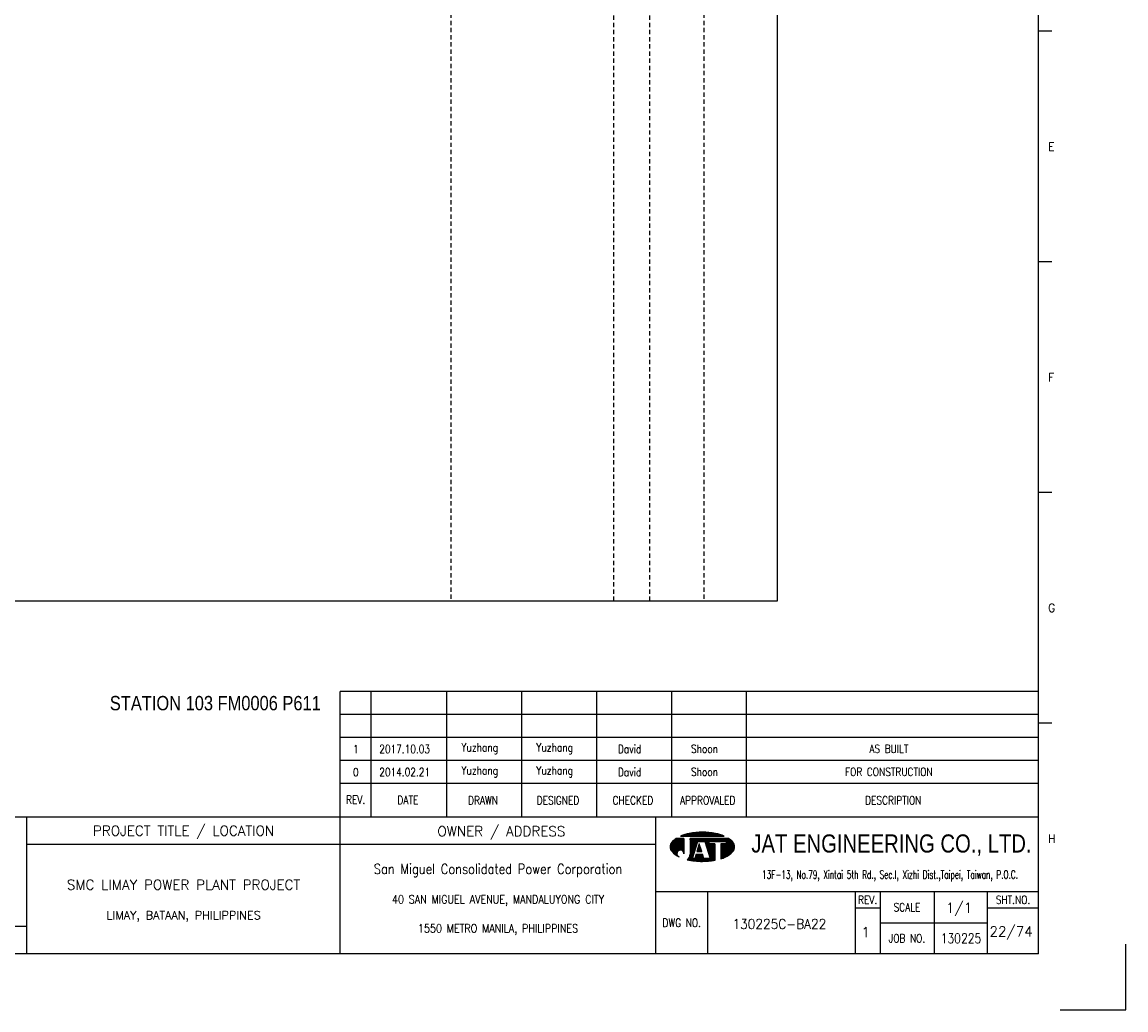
# Model space of a CAD drawing. Extents: x 1473 to 2439, y 388 to 1070.
# Tile 3 of 4: x 2054 to 2439, y 388 to 732. Entities that reach past the tile are written whole.
import ezdxf
from ezdxf.enums import TextEntityAlignment as Align

# ---------------------------------------------------------------- set-up
doc = ezdxf.new("R2010")
doc.units = 0
doc.header["$MEASUREMENT"] = 0
doc.linetypes.add('HIDDEN', pattern=[4, 1.5, -1, 1.5])
doc.layers.get('0').update_dxf_attribs({"linetype": 'CONTINUOUS'})
doc.layers.get('DEFPOINTS').update_dxf_attribs({"linetype": 'CONTINUOUS'})
for name, color, linetype in [('B_DIM', 7, 'CONTINUOUS'), ('CON', 4, 'CONTINUOUS'), ('DCS', 7, 'CONTINUOUS'), ('HID', 2, 'HIDDEN'), ('T', 2, 'CONTINUOUS'), ('TEXT', 7, 'CONTINUOUS'), ('圖框CON', 4, 'CONTINUOUS'), ('框線', 6, 'CONTINUOUS')]:
    doc.layers.add(name, color=color, linetype=linetype)
doc.styles.add('AEH', font='simplex', dxfattribs={"width": 0.8, "bigfont": 'ae'})
doc.styles.add('DAYUKP', font='complex', dxfattribs={"bigfont": 'DAYUKP.SHX'})
doc.styles.add('E2', font='simplex.shx', dxfattribs={"height": 2})
doc.styles.add('E3', font='simplex.shx', dxfattribs={"height": 3})
doc.styles.add('ROMANS', font='romans', dxfattribs={"width": 0.8})
doc.styles.add('style3', font='ARIALN.TTF')
doc.styles.add('WMF-Arial0', font='arial.ttf')

# ---------------------------------------------------------------- blocks, each defined once
blk = doc.blocks.new('1880-TITLE_BLK')
at = {"layer": 'TEXT', "color": 2, "linetype": 'Continuous', "style": 'E3'}
for tag, p in [('SCALE', (790.95, 31.17)), ('DWG_NO', (736.41, 26.44)), ('REV', (762.59, 23.97)), ('SHT_NO', (806.74, 23.97))]:
    blk.add_attdef(tag, text='', height=3, dxfattribs=at).set_placement(p, align=Align.MIDDLE)
at = {"layer": 'TEXT', "linetype": 'Continuous', "style": 'E2', "width": 0.6}
for tag, p in [('REV_DATE', (418.65, 19.76)), ('APPR_DATE', (492.93, 19.76))]:
    blk.add_attdef(tag, text='', height=2, dxfattribs=at).set_placement(p, align=Align.MIDDLE_LEFT)
blk = doc.blocks.new('1')
at = {"layer": 'B_DIM'}
for p, q in [((2181.53, 118.11), (1938.08, 118.11)), ((1938.08, 74.29), (1938.08, 118.11)), ((1948.92, 74.29), (1948.92, 118.11)), ((1975.28, 74.29), (1975.28, 118.11)), ((2001.39, 74.29), (2001.39, 118.11)), ((2027.5, 74.29), (2027.5, 118.11)), ((2053.62, 74.29), (2053.62, 118.11)), ((2079.73, 74.29), (2079.73, 118.11)), ((2181.53, 110.07), (1938.08, 110.07)), ((1938.08, 77.93), (1938.08, 104.33)), ((2181.53, 102.03), (1938.08, 102.03)), ((2181.53, 93.99), (1938.08, 93.99)), ((2181.53, 85.95), (1938.08, 85.95))]:
    blk.add_line(p, q, dxfattribs=at)
at = {"layer": 'DEFPOINTS'}
blk.add_lwpolyline([(2189, 7.08), (2211.97, 7.08), (2211.97, 30.05)], dxfattribs=at)
at = {"layer": 'T', "color": 0, "lineweight": -3}
for p, q in [((2053.09, 63.82), (2056.14, 66.87)), ((2053.09, 64.04), (2055.92, 66.87)), ((2053.11, 63.62), (2056.36, 66.87)), ((2053.12, 64.29), (2055.7, 66.87)), ((2053.14, 63.43), (2056.58, 66.87)), ((2053.18, 63.25), (2056.8, 66.87)), ((2053.18, 64.57), (2055.47, 66.87)), ((2053.24, 63.08), (2057.03, 66.87)), ((2053.29, 64.91), (2055.25, 66.87)), ((2053.3, 62.92), (2057.25, 66.87)), ((2053.37, 62.77), (2057.47, 66.87)), ((2053.45, 62.63), (2057.69, 66.87)), ((2053.54, 62.5), (2057.91, 66.86)), ((2053.61, 65.45), (2054.47, 66.31)), ((2053.64, 62.37), (2057.91, 66.64)), ((2053.74, 62.25), (2057.91, 66.42)), ((2053.84, 62.14), (2057.91, 66.2)), ((2053.95, 62.02), (2057.91, 65.98)), ((2054.07, 61.91), (2057.91, 65.75)), ((2054.18, 61.8), (2057.91, 65.53)), ((2056.94, 67.67), (2057.09, 67.82)), ((2057.16, 67.67), (2057.44, 67.95)), ((2057.39, 67.67), (2057.78, 68.07)), ((2057.61, 67.67), (2058.11, 68.18)), ((2057.83, 67.67), (2058.43, 68.27)), ((2058.05, 67.67), (2058.73, 68.35)), ((2058.27, 67.67), (2059.03, 68.43)), ((2058.49, 67.67), (2059.32, 68.49)), ((2058.72, 67.67), (2059.6, 68.55)), ((2058.94, 67.67), (2059.87, 68.6)), ((2059.16, 67.67), (2060.14, 68.65)), ((2059.38, 67.67), (2060.41, 68.7)), ((2059.6, 67.67), (2060.67, 68.74)), ((2059.82, 67.67), (2060.93, 68.77)), ((2060.05, 67.67), (2061.18, 68.81)), ((2060.05, 63.24), (2063.68, 66.87)), ((2060.05, 63.46), (2063.46, 66.87)), ((2060.05, 63.68), (2063.23, 66.87)), ((2060.05, 63.9), (2063.01, 66.87)), ((2060.05, 64.13), (2062.79, 66.87)), ((2060.05, 64.35), (2062.57, 66.87)), ((2060.05, 64.57), (2062.35, 66.87)), ((2060.05, 64.79), (2062.13, 66.87)), ((2060.05, 65.01), (2061.9, 66.87)), ((2060.05, 65.23), (2061.68, 66.87)), ((2060.05, 65.46), (2061.46, 66.87)), ((2060.05, 66.12), (2060.79, 66.87)), ((2060.05, 66.34), (2060.57, 66.87)), ((2060.05, 66.56), (2060.35, 66.87)), ((2060.05, 66.79), (2060.13, 66.87)), ((2060.05, 65.68), (2061.24, 66.87)), ((2060.05, 65.9), (2061.02, 66.87)), ((2060.05, 63.02), (2062.67, 65.64)), ((2060.27, 67.67), (2061.44, 68.84)), ((2060.49, 67.67), (2061.69, 68.87)), ((2060.71, 67.67), (2061.93, 68.89)), ((2060.93, 67.67), (2062.18, 68.91)), ((2061.15, 67.67), (2062.42, 68.93)), ((2061.38, 67.67), (2062.66, 68.95)), ((2061.6, 67.67), (2062.89, 68.97)), ((2061.82, 67.67), (2063.13, 68.98)), ((2062.04, 67.67), (2063.36, 68.99)), ((2062.26, 67.67), (2063.59, 69)), ((2062.48, 67.67), (2063.82, 69)), ((2062.71, 67.67), (2064.04, 69.01)), ((2062.83, 65.8), (2063.9, 66.87)), ((2062.93, 67.67), (2064.27, 69.01)), ((2063.05, 65.8), (2064.12, 66.87)), ((2063.15, 67.67), (2064.49, 69.01)), ((2063.27, 65.8), (2064.34, 66.87)), ((2063.37, 67.67), (2064.71, 69.01)), ((2063.49, 65.8), (2064.56, 66.87)), ((2063.59, 67.67), (2064.92, 69)), ((2063.72, 65.8), (2064.79, 66.87)), ((2063.81, 67.67), (2065.14, 69)), ((2063.94, 65.8), (2065.01, 66.87)), ((2064.04, 67.67), (2065.35, 68.99)), ((2064.16, 65.8), (2065.23, 66.87)), ((2064.26, 67.67), (2065.56, 68.98)), ((2064.38, 65.8), (2065.45, 66.87)), ((2064.48, 67.67), (2065.78, 68.97)), ((2064.6, 65.8), (2065.67, 66.87)), ((2064.7, 67.67), (2065.98, 68.95)), ((2064.82, 65.8), (2065.89, 66.87)), ((2064.92, 67.67), (2066.19, 68.94)), ((2065.05, 65.8), (2066.12, 66.87)), ((2065.14, 67.67), (2066.4, 68.92)), ((2065.16, 65.69), (2066.34, 66.87)), ((2065.22, 65.53), (2066.56, 66.87)), ((2065.27, 65.36), (2066.78, 66.87)), ((2065.32, 65.19), (2067, 66.87)), ((2065.37, 67.67), (2066.6, 68.9)), ((2065.38, 65.02), (2067.22, 66.87)), ((2065.43, 64.85), (2067.45, 66.87)), ((2065.48, 64.69), (2067.67, 66.87)), ((2065.54, 64.52), (2066.74, 65.71)), ((2065.59, 67.67), (2066.8, 68.88)), ((2065.59, 64.35), (2066.74, 65.49)), ((2065.81, 67.67), (2067, 68.86)), ((2066.03, 67.67), (2067.2, 68.84)), ((2066.25, 67.67), (2067.4, 68.82)), ((2066.47, 67.67), (2067.6, 68.79)), ((2066.7, 67.67), (2067.79, 68.77)), ((2066.82, 65.8), (2067.89, 66.87)), ((2066.92, 67.67), (2067.98, 68.74)), ((2067.04, 65.8), (2068.11, 66.87)), ((2067.14, 67.67), (2068.18, 68.71)), ((2067.26, 65.8), (2068.33, 66.87)), ((2067.36, 67.67), (2068.37, 68.68)), ((2067.48, 65.8), (2068.55, 66.87)), ((2067.58, 67.67), (2068.56, 68.64)), ((2067.71, 65.8), (2068.78, 66.87)), ((2067.81, 67.67), (2068.75, 68.61)), ((2067.93, 65.8), (2069, 66.87)), ((2068.03, 67.67), (2068.93, 68.58)), ((2068.15, 65.8), (2069.22, 66.87)), ((2068.25, 67.67), (2069.12, 68.54)), ((2068.37, 65.8), (2069.44, 66.87)), ((2068.47, 67.67), (2069.3, 68.5)), ((2068.59, 65.8), (2069.66, 66.87)), ((2068.69, 67.67), (2069.48, 68.46)), ((2068.81, 65.8), (2069.88, 66.87)), ((2068.91, 67.67), (2069.66, 68.42)), ((2069.04, 65.8), (2070.11, 66.87)), ((2069.14, 67.67), (2069.84, 68.37)), ((2069.26, 65.8), (2070.33, 66.87)), ((2069.36, 67.67), (2070.01, 68.33)), ((2069.48, 65.8), (2070.55, 66.87)), ((2069.58, 67.67), (2070.19, 68.28)), ((2069.7, 65.8), (2070.77, 66.87)), ((2069.8, 67.67), (2070.36, 68.23)), ((2069.92, 65.8), (2070.99, 66.87)), ((2070.02, 67.67), (2070.53, 68.18)), ((2070.14, 65.8), (2071.21, 66.87)), ((2070.24, 67.67), (2070.7, 68.13)), ((2070.37, 65.8), (2071.44, 66.87)), ((2070.47, 67.67), (2070.87, 68.07)), ((2070.59, 65.8), (2071.66, 66.87)), ((2070.69, 67.67), (2071.03, 68.02)), ((2070.75, 63.08), (2074.07, 66.4)), ((2070.75, 62.86), (2074.19, 66.3)), ((2070.75, 62.63), (2074.31, 66.2)), ((2070.75, 62.41), (2074.43, 66.09)), ((2070.75, 62.19), (2074.54, 65.98)), ((2070.75, 61.97), (2074.66, 65.87)), ((2070.75, 61.75), (2074.77, 65.76)), ((2070.75, 61.53), (2074.87, 65.65)), ((2070.75, 61.3), (2074.98, 65.53)), ((2070.81, 65.8), (2071.88, 66.87)), ((2070.91, 67.67), (2071.2, 67.96)), ((2071.03, 65.8), (2072.1, 66.87)), ((2071.13, 67.67), (2071.36, 67.9)), ((2071.25, 65.8), (2072.32, 66.87)), ((2071.35, 67.67), (2071.52, 67.84)), ((2071.47, 65.8), (2072.54, 66.87)), ((2071.57, 67.67), (2071.68, 67.77)), ((2071.7, 65.8), (2072.77, 66.87)), ((2071.8, 67.67), (2071.83, 67.71)), ((2071.92, 65.8), (2072.99, 66.87)), ((2072.14, 65.8), (2073.21, 66.87)), ((2072.36, 65.8), (2073.43, 66.87)), ((2072.58, 65.8), (2073.57, 66.78)), ((2072.62, 65.62), (2073.7, 66.69)), ((2072.62, 65.39), (2073.83, 66.6)), ((2072.62, 65.17), (2073.95, 66.5)), ((2054.29, 61.7), (2057.91, 65.31)), ((2054.41, 61.59), (2057.91, 65.09)), ((2054.53, 61.49), (2057.91, 64.87)), ((2054.65, 61.39), (2057.91, 64.65)), ((2054.78, 61.29), (2055.59, 62.11)), ((2054.9, 61.2), (2055.48, 61.77)), ((2056.12, 62.63), (2057.91, 64.42)), ((2056.46, 62.75), (2057.91, 64.2)), ((2056.7, 62.77), (2057.91, 63.98)), ((2056.9, 62.75), (2057.91, 63.76)), ((2057.08, 62.71), (2057.91, 63.54)), ((2057.23, 62.64), (2057.91, 63.32)), ((2057.37, 62.56), (2057.91, 63.09)), ((2057.5, 62.46), (2057.91, 62.87)), ((2057.61, 62.35), (2057.91, 62.65)), ((2057.7, 62.23), (2057.91, 62.43)), ((2057.79, 62.09), (2057.91, 62.21)), ((2057.85, 61.93), (2057.91, 61.99)), ((2057.89, 61.75), (2057.91, 61.76)), ((2059.09, 59.4), (2061.43, 61.74)), ((2059.86, 60.39), (2061.54, 62.07)), ((2059.98, 60.73), (2061.64, 62.39)), ((2060.03, 61), (2061.74, 62.72)), ((2060.05, 62.8), (2062.57, 65.32)), ((2060.05, 62.57), (2062.47, 64.99)), ((2060.05, 62.35), (2062.36, 64.67)), ((2060.05, 62.13), (2062.26, 64.34)), ((2060.05, 61.91), (2062.16, 64.02)), ((2060.05, 61.69), (2062.05, 63.69)), ((2060.05, 61.46), (2061.95, 63.37)), ((2062.45, 62.32), (2063.71, 63.57)), ((2062.5, 62.58), (2063.65, 63.74)), ((2062.6, 62.91), (2063.6, 63.91)), ((2062.68, 62.32), (2063.76, 63.4)), ((2062.7, 63.23), (2063.55, 64.08)), ((2062.8, 63.56), (2063.49, 64.25)), ((2062.9, 62.32), (2063.81, 63.24)), ((2062.91, 63.88), (2063.44, 64.42)), ((2063.01, 64.2), (2063.39, 64.58)), ((2063.11, 64.53), (2063.33, 64.75)), ((2063.12, 62.32), (2063.87, 63.07)), ((2063.21, 64.85), (2063.28, 64.92)), ((2063.34, 62.32), (2063.92, 62.9)), ((2063.56, 62.32), (2063.97, 62.73)), ((2063.78, 62.32), (2064.03, 62.56)), ((2064.01, 62.32), (2064.08, 62.39)), ((2065.65, 64.18), (2066.74, 65.27)), ((2065.7, 64.01), (2066.74, 65.05)), ((2065.75, 63.84), (2066.9, 65)), ((2065.81, 63.68), (2067.12, 65)), ((2065.86, 63.51), (2067.35, 65)), ((2065.91, 63.34), (2067.57, 65)), ((2065.97, 63.17), (2067.79, 65)), ((2066.02, 63), (2068.01, 65)), ((2066.07, 62.84), (2068.23, 65)), ((2066.13, 62.67), (2068.46, 65)), ((2066.18, 62.5), (2068.61, 64.93)), ((2066.23, 62.33), (2068.61, 64.71)), ((2066.29, 62.16), (2068.61, 64.48)), ((2066.34, 61.99), (2068.61, 64.26)), ((2066.39, 61.83), (2068.61, 64.04)), ((2066.45, 61.66), (2068.61, 63.82)), ((2066.5, 61.49), (2068.61, 63.6)), ((2066.56, 61.32), (2068.61, 63.38)), ((2066.61, 61.15), (2068.61, 63.15)), ((2066.66, 60.99), (2068.61, 62.93)), ((2066.72, 60.82), (2068.61, 62.71)), ((2066.77, 60.65), (2068.61, 62.49)), ((2066.82, 60.48), (2068.61, 62.27)), ((2066.88, 60.31), (2068.61, 62.05)), ((2066.93, 60.14), (2068.61, 61.82)), ((2066.98, 59.98), (2068.61, 61.6)), ((2070.75, 61.08), (2075.08, 65.41)), ((2070.75, 60.86), (2075.17, 65.28)), ((2070.75, 60.64), (2075.25, 65.14)), ((2070.75, 63.96), (2071.78, 65)), ((2070.75, 63.74), (2072, 65)), ((2070.75, 63.52), (2072.22, 65)), ((2070.75, 63.3), (2072.45, 65)), ((2070.75, 64.41), (2071.34, 65)), ((2070.75, 64.19), (2071.56, 65)), ((2070.75, 64.85), (2070.89, 65)), ((2070.75, 64.63), (2071.12, 65)), ((2070.75, 60.42), (2075.33, 64.99)), ((2070.75, 60.2), (2075.39, 64.84)), ((2070.75, 59.97), (2075.45, 64.67)), ((2070.75, 59.75), (2075.5, 64.5)), ((2071.07, 59.85), (2075.53, 64.32)), ((2071.42, 59.97), (2075.56, 64.12)), ((2071.78, 60.12), (2075.57, 63.9)), ((2072.17, 60.28), (2075.55, 63.67)), ((2072.59, 60.48), (2075.51, 63.4)), ((2073.08, 60.75), (2075.42, 63.1)), ((2073.74, 61.19), (2075.24, 62.69)), ((2055.03, 61.11), (2055.46, 61.53)), ((2055.16, 61.01), (2055.47, 61.33)), ((2055.3, 60.93), (2055.52, 61.15)), ((2055.43, 60.84), (2055.59, 60.99)), ((2055.57, 60.76), (2055.67, 60.85)), ((2055.71, 60.67), (2055.76, 60.73)), ((2055.85, 60.59), (2055.88, 60.62)), ((2056, 60.52), (2056, 60.52)), ((2056.14, 60.44), (2056.14, 60.44)), ((2057.91, 61.54), (2057.91, 61.55)), ((2059.28, 59.36), (2061.33, 61.42)), ((2059.46, 59.32), (2061.23, 61.09)), ((2059.64, 59.29), (2061.12, 60.77)), ((2059.83, 59.25), (2061.02, 60.44)), ((2060.02, 59.22), (2060.92, 60.12)), ((2060.05, 61.24), (2060.05, 61.24)), ((2060.21, 59.19), (2060.93, 59.91)), ((2060.4, 59.16), (2061.15, 59.91)), ((2060.59, 59.13), (2061.38, 59.91)), ((2060.78, 59.1), (2061.6, 59.91)), ((2060.98, 59.07), (2063.16, 61.25)), ((2061.17, 59.04), (2063.38, 61.25)), ((2061.37, 59.02), (2063.6, 61.25)), ((2061.57, 59), (2063.82, 61.25)), ((2061.68, 59.99), (2062.94, 61.25)), ((2061.77, 58.97), (2064.04, 61.25)), ((2061.78, 60.32), (2062.71, 61.25)), ((2061.88, 60.64), (2062.49, 61.25)), ((2061.97, 58.95), (2064.27, 61.25)), ((2061.99, 60.96), (2062.27, 61.25)), ((2062.17, 58.94), (2064.45, 61.21)), ((2062.38, 58.92), (2064.51, 61.05)), ((2062.58, 58.9), (2064.56, 60.88)), ((2062.79, 58.89), (2064.61, 60.71)), ((2063, 58.88), (2064.67, 60.54)), ((2063.21, 58.87), (2064.72, 60.37)), ((2063.43, 58.86), (2064.77, 60.2)), ((2063.64, 58.85), (2064.82, 60.03)), ((2063.86, 58.85), (2064.92, 59.91)), ((2064.08, 58.84), (2065.15, 59.91)), ((2064.3, 58.84), (2065.37, 59.91)), ((2064.52, 58.84), (2065.59, 59.91)), ((2064.74, 58.85), (2065.81, 59.91)), ((2064.97, 58.85), (2066.03, 59.91)), ((2065.2, 58.86), (2066.25, 59.91)), ((2065.43, 58.87), (2066.48, 59.91)), ((2065.66, 58.88), (2066.7, 59.91)), ((2065.9, 58.89), (2066.92, 59.91)), ((2066.14, 58.91), (2068.61, 61.38)), ((2066.38, 58.93), (2068.61, 61.16)), ((2066.62, 58.95), (2068.61, 60.94)), ((2066.87, 58.97), (2068.61, 60.72)), ((2067.11, 59), (2068.61, 60.49)), ((2067.37, 59.03), (2068.61, 60.27)), ((2067.62, 59.06), (2068.61, 60.05)), ((2067.88, 59.1), (2068.61, 59.83)), ((2068.14, 59.14), (2068.61, 59.61)), ((2068.4, 59.18), (2068.61, 59.38))]:
    blk.add_line(p, q, dxfattribs=at)
at = {"layer": 'T', "lineweight": -3}
for p, q in [((2057.91, 66.87), (2055.21, 66.87)), ((2056.73, 67.67), (2071.93, 67.67)), ((2057.91, 66.87), (2057.91, 61.52)), ((2073.45, 66.87), (2060.05, 66.87)), ((2060.05, 66.33), (2060.05, 66.87)), ((2060.05, 66.87), (2060.05, 61.23)), ((2060.85, 59.91), (2062.72, 65.8)), ((2062.72, 65.8), (2065.13, 65.8)), ((2063.79, 65.8), (2065.13, 65.8)), ((2065.13, 65.8), (2067, 59.91)), ((2066.74, 65.8), (2072.62, 65.8)), ((2066.74, 65), (2066.74, 65.8)), ((2072.62, 65.8), (2072.62, 65)), ((2061.8, 63.05), (2060.05, 61.24)), ((2063.26, 65), (2062.41, 62.32)), ((2062.41, 62.32), (2064.1, 62.32)), ((2064.1, 62.32), (2063.26, 65)), ((2068.61, 65), (2066.74, 65)), ((2068.61, 65), (2068.61, 59.21)), ((2072.62, 65), (2070.75, 65)), ((2070.75, 65), (2070.75, 59.74)), ((2061.65, 59.91), (2060.85, 59.91)), ((2062.08, 61.25), (2061.65, 59.91)), ((2064.44, 61.25), (2062.08, 61.25)), ((2064.86, 59.91), (2064.44, 61.25)), ((2067, 59.91), (2064.86, 59.91))]:
    blk.add_line(p, q, dxfattribs=at)
for centre, major_axis, start_param, end_param in [((2055.58, 63.92), (1.76, 1.76), 1.614811, 2.356194), ((2059.72, 60.14), (-5.73, 5.73), 6.088179, 6.3272), ((2062.5, 54), (-10.49, 10.49), 5.683021, 5.897183), ((2064.33, 44.23), (-17.52, 17.52), 5.497787, 5.683021), ((2064.33, 44.23), (17.52, 17.52), 0.600164, 0.785398), ((2066.16, 54), (10.49, 10.49), 0.386002, 0.600164), ((2068.93, 60.14), (-5.73, 5.73), 4.668374, 4.907395), ((2073.07, 63.92), (-1.76, 1.76), 3.926991, 4.668374), ((2055.58, 63.92), (-1.76, 1.76), 0.785398, 1.526782), ((2059.72, 67.71), (5.73, 5.73), 3.097578, 3.478972), ((2056.68, 61.54), (-0.868, 0.868), 3.906164, 8.245601), ((2068.93, 67.71), (-5.73, 5.73), 2.781027, 3.185607), ((2073.07, 63.92), (1.76, 1.76), 4.756403, 5.497787), ((2057.88, 61.28), (1.53, 1.53), 4.470635, 5.546585), ((2064.33, 83.62), (17.52, 17.52), 3.710226, 3.926991), ((2064.33, 83.62), (17.52, 17.52), 3.926991, 4.100643), ((2066.16, 73.85), (-10.49, 10.49), 2.670765, 2.781027)]:
    blk.add_ellipse(centre, major_axis=major_axis, ratio=1, start_param=start_param, end_param=end_param, dxfattribs=at)
at = {"layer": '圖框CON'}
for p, q in [((2186.14, 348.2), (2181.53, 348.2)), ((2186.14, 267.8), (2181.53, 267.8)), ((2186.14, 187.4), (2181.53, 187.4)), ((2186.14, 107), (2181.53, 107)), ((2048.1, 48.3), (2181.53, 48.3)), ((2066.14, 48.3), (2066.14, 26.6)), ((2117.55, 48.3), (2117.55, 26.6)), ((2126.28, 48.3), (2126.28, 26.6)), ((2145.25, 26.6), (2145.25, 48.3)), ((2163.72, 26.6), (2163.72, 48.3)), ((2117.55, 42.62), (2126.28, 42.62)), ((2163.72, 42.62), (2181.53, 42.62)), ((2126.28, 37.45), (2163.72, 37.45))]:
    blk.add_line(p, q, dxfattribs=at)
for points in [[(1828.89, 26.6), (1828.89, 74.29)], [(1938.08, 26.6), (1938.08, 74.29)], [(2048.1, 26.6), (2048.1, 74.29)], [(2048.1, 64.75), (1828.89, 64.75)], [(1828.89, 36.15), (1802.67, 36.15), (1651.45, 36.15)]]:
    blk.add_lwpolyline(points, dxfattribs=at)
at = {"layer": '框線'}
for p, q in [((2181.53, 26.6), (2181.53, 669.81)), ((2181.53, 74.29), (1308.62, 74.29)), ((2181.53, 26.6), (1308.62, 26.6))]:
    blk.add_line(p, q, dxfattribs=at)
at = {"style": 'DAYUKP'}
for s, p in [('E', (2184.79, 307.99)), ('F', (2184.79, 227.59)), ('G', (2184.79, 147.19)), ('H', (2184.79, 66.79))]:
    blk.add_text(s, height=2.87, dxfattribs=at).set_placement(p, align=Align.MIDDLE_LEFT)
at = {"style": 'WMF-Arial0', "width": 0.8}
blk.add_text('JAT ENGINEERING CO., LTD.', height=6.3172, dxfattribs=at).set_placement((2130.24, 64.55), align=Align.MIDDLE)
at = {"color": 2, "ltscale": 500, "style": 'ROMANS', "width": 0.85}
blk.add_text('San Miguel Consolidated Power Corporation', height=3.4457, dxfattribs=at).set_placement((1993.09, 56.23), align=Align.MIDDLE_CENTER)
at = {"color": 2, "ltscale": 500, "style": 'ROMANS'}
for s, height, p in [('SMC LIMAY POWER PLANT PROJECT', 3.4457, (1883.48, 50.7)), ('LIMAY, BATAAN, PHILIPPINES', 2.8714, (1883.48, 40.08))]:
    blk.add_text(s, height=height, dxfattribs=at).set_placement(p, align=Align.MIDDLE_CENTER)
at = {"color": 4, "ltscale": 500, "style": 'ROMANS', "width": 0.85}
for s, p in [('40 SAN MIGUEL AVENUE, MANDALUYONG CITY', (1993.09, 45.61)), ('1550 METRO MANILA, PHILIPPINES', (1993.09, 35.51))]:
    blk.add_text(s, height=2.8714, dxfattribs=at).set_placement(p, align=Align.MIDDLE_CENTER)
at = {"layer": 'B_DIM', "style": 'AEH', "width": 0.8}
for s, height, p in [('REV.', 2.871, (1943.45, 80.37)), ('DATE', 2.871, (1961.68, 80.21)), ('DRAWN', 2.871, (1987.87, 80.12)), ('DESIGNED', 2.871, (2013.98, 80.12)), ('CHECKED', 2.871, (2040.1, 80.12)), ('APPROVALED', 2.871, (2066.21, 80.12)), ('DESCRIPTION', 2.8714, (2130.87, 80.12))]:
    blk.add_text(s, height=height, dxfattribs=at).set_placement(p, align=Align.MIDDLE)
at = {"layer": 'HID', "ltscale": 500, "style": 'ROMANS'}
for s, p in [('PROJECT TITLE / LOCATION', (1883.48, 69.28)), ('OWNER / ADDRESS', (1994.25, 69.12))]:
    blk.add_text(s, height=3.4457, dxfattribs=at).set_placement(p, align=Align.MIDDLE)
at = {"layer": 'HID', "color": 7, "style": 'ROMANS', "width": 0.8}
for s, p in [('REV.', (2121.92, 45.46)), ('SHT.NO.', (2172.62, 45.46)), ('SCALE', (2135.64, 42.87)), ('DWG NO.', (2057.12, 37.45)), ('JOB NO.', (2135.64, 32.03))]:
    blk.add_text(s, height=2.871, dxfattribs=at).set_placement(p, align=Align.MIDDLE)
at = {"layer": 'T', "color": 2, "ltscale": 500, "style": 'ROMANS', "width": 0.65}
blk.add_text('13F-13, No.79, Xintai 5th Rd., Sec.I, Xizhi Dist.,Taipei, Taiwan, P.O.C.', height=2.8714, dxfattribs=at).set_placement((2129.74, 52.81), align=Align.CENTER)

msp = doc.modelspace()

# ---------------------------------------------------------------- linework, layer by layer
at = {"layer": 'CON'}
msp.add_lwpolyline([(1603.07, 1029.96), (2317.07, 1029.96), (2317.07, 530.16), (1603.07, 530.16)], close=True, dxfattribs=at)
at = {"layer": 'HID'}
for p, q in [((2203.32, 1029.96), (2203.32, 530.16)), ((2260.02, 1029.26), (2260.02, 530.16)), ((2272.62, 1029.26), (2272.62, 530.16)), ((2291.52, 1029.96), (2291.52, 530.16))]:
    msp.add_line(p, q, dxfattribs=at)

# ---------------------------------------------------------------- block references
msp.add_blockref('1', (226.73, 380.61))
at = {"layer": 'TEXT', "color": 0}
ref = msp.add_blockref('1880-TITLE_BLK', (1472.08, 387.27), dxfattribs=dict(at, xscale=1.148576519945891, yscale=1.148576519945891, zscale=1.148576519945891))
ref.add_attrib('DWG_NO', '130225C-BA22', dxfattribs={"color": 2, "linetype": 'Continuous', "height": 3.4457, "style": 'E3', "width": 0.9}).set_placement((2317.9, 417.64), align=Align.MIDDLE)
ref.add_attrib('REV', '1', dxfattribs={"color": 2, "linetype": 'Continuous', "height": 3.45, "style": 'E3'}).set_placement((2347.97, 414.8), align=Align.MIDDLE)
ref.add_attrib('SCALE', '1/1', dxfattribs={"color": 2, "linetype": 'Continuous', "height": 3.446, "style": 'E3'}).set_placement((2380.54, 423.06), align=Align.MIDDLE)
ref.add_attrib('SHT_NO', '22/74', dxfattribs={"color": 2, "linetype": 'Continuous', "height": 3.446, "style": 'E3'}).set_placement((2398.68, 414.8), align=Align.MIDDLE)

# ---------------------------------------------------------------- texts
at = {"layer": 'DCS', "linetype": 'ByBlock', "style": 'style3'}
msp.add_text('STATION 103 FM0006 P611', height=5, dxfattribs=at).set_placement((2084.5, 492.12))
at = {"layer": 'T', "style": 'AEH', "width": 0.8}
for s, height, p in [('1', 2.87, (2170.26, 478.58)), ('2017.10.03', 2.871, (2187.27, 478.62)), ('Yuzhang', 2.871, (2213.46, 478.7)), ('Yuzhang', 2.871, (2239.58, 478.7)), ('David', 2.871, (2265.69, 478.7)), ('Shoon', 2.871, (2291.8, 478.7)), ('AS BUILT', 2.871, (2356.07, 478.7)), ('0', 2.87, (2170.26, 470.54)), ('2014.02.21', 2.871, (2187.27, 470.58)), ('Yuzhang', 2.871, (2213.46, 470.66)), ('Yuzhang', 2.871, (2239.58, 470.66)), ('David', 2.871, (2265.69, 470.66)), ('Shoon', 2.871, (2291.8, 470.66)), ('FOR CONSTRUCTION', 2.8714, (2356.07, 470.66))]:
    msp.add_text(s, height=height, dxfattribs=at).set_placement(p, align=Align.MIDDLE)
at = {"layer": 'TEXT', "color": 2, "style": 'E3', "width": 0.8}
msp.add_text('130225', height=3.446, dxfattribs=at).set_placement((2381.21, 412.64), align=Align.MIDDLE_CENTER)

doc.saveas('drawing.dxf')
